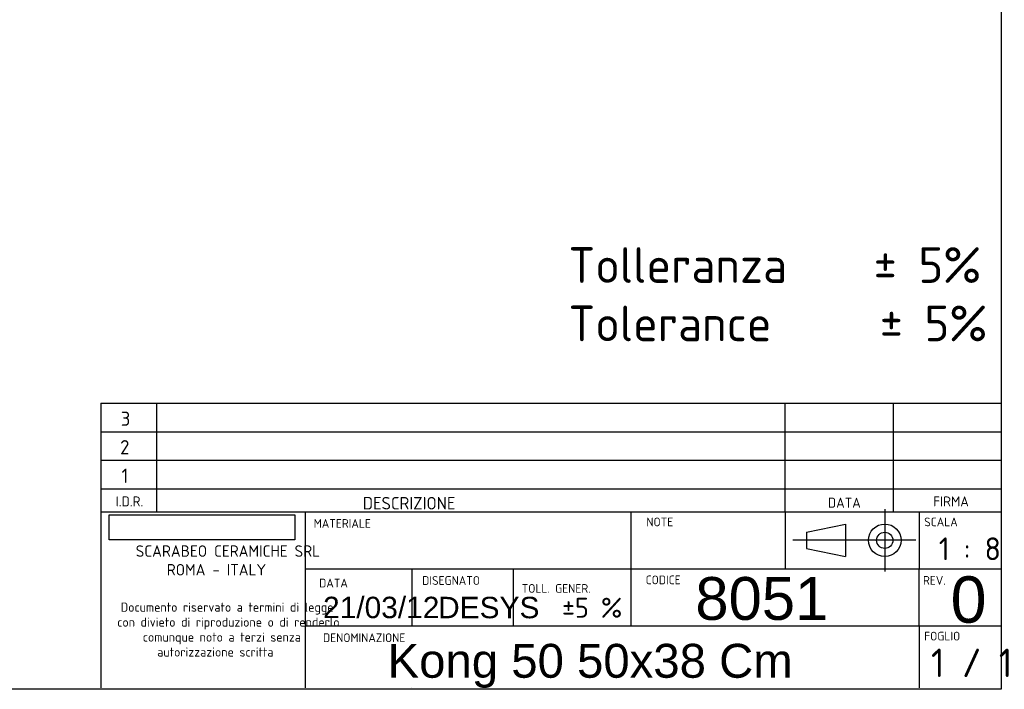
# Model space of a CAD drawing. Header units: millimetres. Extents: x 11 to 285, y 7 to 203.
# Tile 2 of 3: x 147 to 285, y 7 to 101. Entities that reach past the tile are written whole.
import ezdxf
from ezdxf.enums import TextEntityAlignment as Align
from ezdxf.lldxf.tags import DXFTag

# ---------------------------------------------------------------- set-up
doc = ezdxf.new("R2010")
doc.units = ezdxf.units.MM
for name, color, linetype in [('1', 7, 'Continuous'), ('Default', 7, 'Continuous'), ('Predefinito', 7, 'Continuous')]:
    doc.layers.add(name, color=color, linetype=linetype)
doc.styles.add('SEACAD_Arial', font='ARIAL.TTF')
doc.styles.add('SEACAD_Solid_Edge_ISO', font='seiso.ttf')
doc.styles.add('SEACAD_Solid_Edge_ISOB', font='seisobd.ttf')
doc.styles.add('SEACAD_Solid_Edge_ISOBI', font='seisobi.ttf')
tags = doc.linetypes.add('CENTER2', pattern=[28.575, 19.05, -3.175, 3.175, -3.175]).pattern_tags.tags
tags[10:11] = [DXFTag(74, 4), DXFTag(75, 0), DXFTag(340, '0'), DXFTag(46, 0.0), DXFTag(50, 0.0), DXFTag(44, 0.0), DXFTag(45, 0.0)]
tags[8:9] = [DXFTag(74, 4), DXFTag(75, 0), DXFTag(340, '0'), DXFTag(46, 0.0), DXFTag(50, 0.0), DXFTag(44, 0.0), DXFTag(45, 0.0)]
tags[6:7] = [DXFTag(74, 4), DXFTag(75, 0), DXFTag(340, '0'), DXFTag(46, 0.0), DXFTag(50, 0.0), DXFTag(44, 0.0), DXFTag(45, 0.0)]
tags[4:5] = [DXFTag(74, 4), DXFTag(75, 0), DXFTag(340, '0'), DXFTag(46, 0.0), DXFTag(50, 0.0), DXFTag(44, 0.0), DXFTag(45, 0.0)]
picture_1 = doc.add_image_def('image1.jpg', size_in_pixel=(300, 40))

# ---------------------------------------------------------------- blocks, each defined once
blk = doc.blocks.new('SEANNOT_GROUP1')
at = {"layer": 'Default', "color": 7, "linetype": 'Continuous', "style": 'SEACAD_Arial'}
blk.add_text('21/03/12', height=3, dxfattribs=at).set_placement((189.29, 20.23), align=Align.TOP_LEFT)
blk = doc.blocks.new('SEANNOT_GROUP2')
at = {"layer": 'Default', "color": 7, "linetype": 'Continuous', "style": 'SEACAD_Solid_Edge_ISOB'}
blk.add_text('1 / 1', height=4, dxfattribs=at).set_placement((274.53, 12.97), align=Align.TOP_LEFT)
blk = doc.blocks.new('SEANNOT_GROUP3')
at = {"layer": 'Predefinito', "color": 7, "linetype": 'CENTER2'}
for p, q in [((268.05, 32.51), (268.05, 23.76)), ((272.43, 28.14), (263.68, 28.14))]:
    blk.add_line(p, q, dxfattribs=at)
blk = doc.blocks.new('SEANNOT_GROUP4')
at = {"layer": 'Predefinito', "color": 7, "linetype": 'CENTER2'}
blk.add_line((264.58, 28.14), (255.17, 28.14), dxfattribs=at)
blk = doc.blocks.new('SEANNOT_GROUP5')
at = {"layer": 'Predefinito', "color": 7, "linetype": 'Continuous', "style": 'SEACAD_Arial'}
blk.add_text('Kong 50 50x38 Cm', height=4.75, dxfattribs=at).set_placement((198.34, 13.63), align=Align.TOP_LEFT)
blk = doc.blocks.new('SEANNOT_GROUP7')
at = {"layer": 'Predefinito', "color": 7, "linetype": 'Continuous', "style": 'SEACAD_Arial'}
blk.add_text('DESYS', height=3, dxfattribs=at).set_placement((205.42, 20.22), align=Align.TOP_LEFT)
blk = doc.blocks.new('SEANNOT_GROUP9')
at = {"layer": 'Predefinito', "color": 7, "linetype": 'Continuous', "style": 'SEACAD_Arial'}
blk.add_text('8051', height=6, dxfattribs=at).set_placement((241.49, 22.99), align=Align.TOP_LEFT)
blk = doc.blocks.new('SEANNOT_GROUP10')
at = {"layer": 'Predefinito', "color": 7, "linetype": 'Continuous', "style": 'SEACAD_Arial'}
blk.add_text('0', height=6.5, dxfattribs=at).set_placement((277.28, 23.09), align=Align.TOP_LEFT)

msp = doc.modelspace()

# ---------------------------------------------------------------- linework, layer by layer
at = {"layer": '1', "color": 7, "linetype": 'Continuous'}
for p, q in [((284.3566, 202.845), (284.3566, 7.2813)), ((158.1293, 47.3492), (284.3566, 47.3492)), ((254.0877, 32.148), (254.0877, 47.348)), ((269.2877, 32.148), (269.2877, 47.348)), ((158.1293, 43.3492), (284.3566, 43.3492)), ((158.1293, 39.3492), (284.3566, 39.3492)), ((158.1293, 35.3492), (284.3566, 35.3492)), ((158.1293, 32.148), (284.3566, 32.148)), ((254.0877, 32.148), (254.0877, 24.148)), ((272.887, 32.148), (272.887, 24.148)), ((257.0986, 29.2778), (262.5353, 30.4173)), ((262.5353, 30.4173), (262.5353, 25.8591)), ((257.0986, 29.2778), (257.0986, 26.9987)), ((257.0986, 26.9987), (262.5353, 25.8591)), ((186.7808, 24.148), (284.3566, 24.148)), ((272.887, 16.148), (272.887, 24.148)), ((186.7808, 16.148), (284.3566, 16.148)), ((272.887, 16.148), (272.887, 7.4715)), ((284.3566, 7.2813), (10.8564, 7.2813)), ((88.7928, 7.3094), (284.3566, 7.3094))]:
    msp.add_line(p, q, dxfattribs=at)
for radius in [2.2791, 1.1396]:
    msp.add_circle((268.0508, 28.1382), radius, dxfattribs=at)
at = {"layer": 'Predefinito', "color": 7, "linetype": 'Continuous'}
for p, q in [((158.1293, 47.3492), (158.1293, 7.4489)), ((165.9434, 47.3492), (165.9434, 32.148)), ((186.7808, 32.148), (186.7808, 7.4489)), ((232.4353, 32.148), (232.4353, 16.148)), ((201.7143, 24.148), (201.7143, 16.148)), ((215.9586, 24.148), (215.9586, 16.148)), ((201.7143, 7.4715), (201.7143, 7.4489))]:
    msp.add_line(p, q, dxfattribs=at)

# ---------------------------------------------------------------- block references
at = {"layer": 'Default'}
for name in ['SEANNOT_GROUP1', 'SEANNOT_GROUP2']:
    msp.add_blockref(name, (0, 0), dxfattribs=at)
at = {"layer": 'Predefinito'}
for name in ['SEANNOT_GROUP3', 'SEANNOT_GROUP4', 'SEANNOT_GROUP9', 'SEANNOT_GROUP10', 'SEANNOT_GROUP7', 'SEANNOT_GROUP5']:
    msp.add_blockref(name, (0, 0), dxfattribs=at)

# ---------------------------------------------------------------- texts
at = {"layer": '1', "color": 7, "linetype": 'Continuous', "style": 'SEACAD_Solid_Edge_ISO'}
for s, height, p in [('MATERIALE', 1.224, (187.973, 31.114)), ('NOTE', 1.224, (234.6244, 31.3256)), ('SCALA', 1.224, (273.5792, 31.3256)), ('1 : 8', 3.2, (275.6311, 28.5532)), ('DATA', 1.224, (188.7404, 22.7613)), ('DISEGNATO', 1.224, (203.1816, 23.1195)), ('CODICE', 1.224, (234.5252, 23.2047)), ('REV.', 1.224, (273.4061, 23.1386)), ('TOLL. GENER.', 1.224, (217.1415, 22.0094)), ('±5 %', 2.8, (222.7911, 20.0941)), ('FOGLIO', 1.224, (273.5792, 15.3256)), ('DENOMINAZIONE', 1.220896, (189.2884, 15.1006))]:
    msp.add_text(s, height=height, dxfattribs=at).set_placement(p, align=Align.TOP_LEFT)
at = {"layer": 'Default', "color": 7, "linetype": 'Continuous', "style": 'SEACAD_Solid_Edge_ISO'}
for s, p in [('Tolleranza    ± 5%', (223.6985, 69.2101)), ('Tolerance     ± 5%', (223.6985, 61.0283))]:
    msp.add_text(s, height=5, dxfattribs=at).set_placement(p, align=Align.TOP_LEFT)
at = {"layer": 'Predefinito', "color": 7, "linetype": 'Continuous'}
for s, height, style, p in [('3', 2, 'SEACAD_Solid_Edge_ISO', (160.9227, 46.1813)), ('2', 2, 'SEACAD_Solid_Edge_ISO', (160.8318, 42.1813)), ('1', 2, 'SEACAD_Solid_Edge_ISO', (161.0363, 38.1813)), ('I.D.R.', 1.4, 'SEACAD_Solid_Edge_ISO', (160.2149, 34.2886)), ('DESCRIZIONE', 1.75, 'SEACAD_Solid_Edge_ISO', (194.8541, 34.2124)), ('DATA', 1.4, 'SEACAD_Solid_Edge_ISO', (260.0826, 34.1077)), ('FIRMA', 1.4, 'SEACAD_Solid_Edge_ISO', (274.8449, 34.2874)), ('SCARABEO CERAMICHE SRL', 1.6, 'SEACAD_Solid_Edge_ISOBI', (163.0174, 27.4318)), ('ROMA - ITALY', 1.6, 'SEACAD_Solid_Edge_ISOBI', (167.3628, 24.8136)), ('Documento riservato a termini di legge', 1.28, 'SEACAD_Solid_Edge_ISO', (160.9106, 19.4102)), ('con divieto di riproduzione o di renderlo', 1.28, 'SEACAD_Solid_Edge_ISO', (160.4306, 17.3156)), ('comunque noto a terzi senza ', 1.28, 'SEACAD_Solid_Edge_ISO', (164.0088, 15.2211)), ('autorizzazione scritta', 1.28, 'SEACAD_Solid_Edge_ISO', (166.0306, 13.1265))]:
    msp.add_text(s, height=height, dxfattribs=dict(at, style=style)).set_placement(p, align=Align.TOP_LEFT)

# ---------------------------------------------------------------- pictures from other files: only their frames are drawn
image = msp.add_image(picture_1, insert=(159.2878, 28.2286), size_in_units=(26.0238, 3.4698))

doc.saveas('drawing.dxf')
